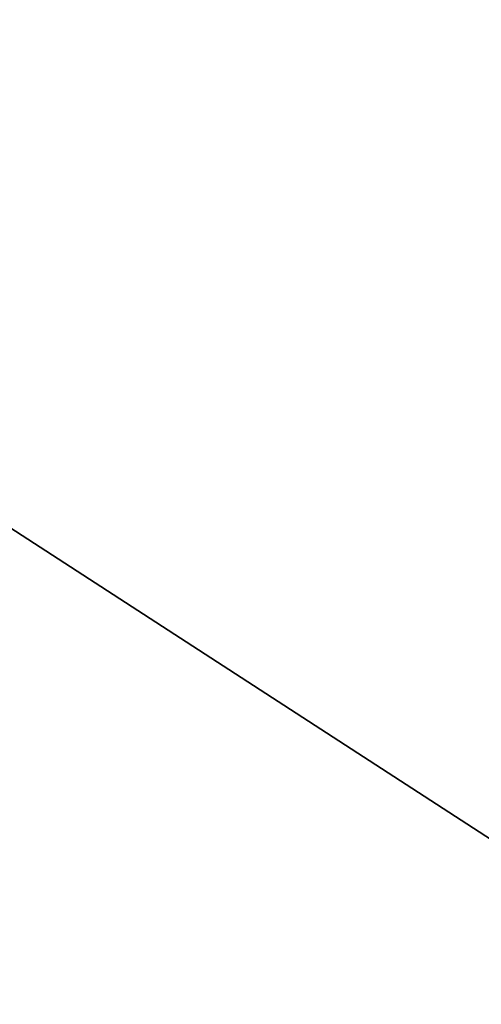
# Model space of a CAD drawing. Header units: centimetres. Extents: x -54 to 171, y -22 to 171.
# Tile 113 of 256: x -31.5053 to -31.4061, y 81.2514 to 81.4629. Entities that reach past the tile are written whole.
import ezdxf

# ---------------------------------------------------------------- set-up
doc = ezdxf.new("R2010")
doc.units = ezdxf.units.CM
doc.header["$MEASUREMENT"] = 0
doc.layers.add('Frida DC -V3 v33_Sketch16', color=7, linetype='Continuous')
doc.layers.add('Frida DC -V3 v33_Sketch3', color=7, linetype='Continuous')

msp = doc.modelspace()

# ---------------------------------------------------------------- linework, layer by layer
at = {"layer": 'Frida DC -V3 v33_Sketch16'}
for points, knots in [([(-31.50364, 83.45987, 2.9625), (-29.94387, 76.83424, 2.9625), (-28.38301, 70.20544, 2.9625), (-25.26211, 56.95402, 2.9625), (-23.70056, 50.32497, 2.9625), (-22.13948, 43.69917, 2.9625)], [-40.841609, -40.841609, -40.841609, -40.841609, -20.421668, -20.421668, 0, 0, 0, 0]), ([(-22.13948, 43.69917, 3.4625), (-23.69665, 50.32239, 3.4625), (-25.25421, 56.94902, 3.4625), (-28.36666, 70.19467, 3.4625), (-29.92312, 76.82039, 3.4625), (-31.47833, 83.44283, 3.4625)], [-40.819562, -40.819562, -40.819562, -40.819562, -20.407794, -20.407794, 0, 0, 0, 0])]:
    msp.add_open_spline(points, degree=3, knots=knots, dxfattribs=at)
at = {"layer": 'Frida DC -V3 v33_Sketch3'}
for p, q in [((-33.01428, 82.33114, -17), (27.75137, 42.91824, -17)), ((27.75137, 42.91824), (-33.01428, 82.33114)), ((-33.01428, 82.33114, 17), (27.75137, 42.91824, 17))]:
    msp.add_line(p, q, dxfattribs=at)

doc.saveas('drawing.dxf')
